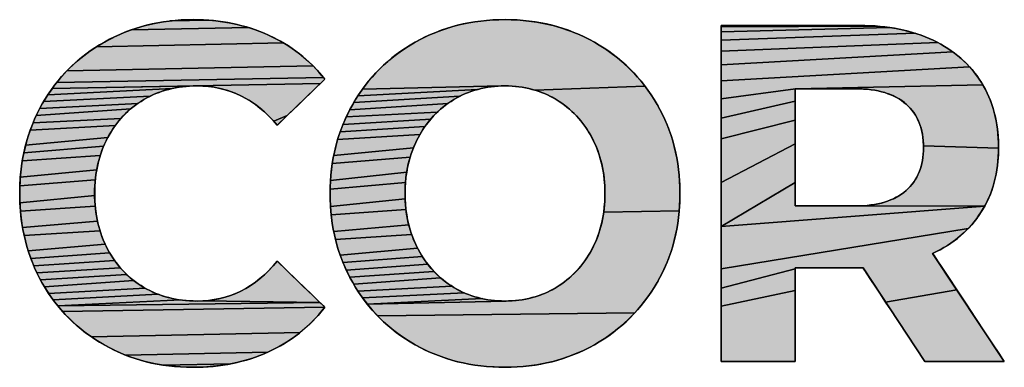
# Model space of a CAD drawing. Header units: millimetres. Extents: x 0 to 1188, y 0 to 840.
# Tile 15 of 38: x 1052.18 to 1067.31, y 150.62 to 155.96. Entities that reach past the tile are written whole.
import ezdxf

# ---------------------------------------------------------------- set-up
doc = ezdxf.new("R2010")
doc.units = ezdxf.units.MM
doc.header["$LTSCALE"] = 65.34
doc.layers.add('00_TOPRB0700WD-C-FORMAT', color=7, linetype='CONTINUOUS')

# ---------------------------------------------------------------- blocks, each defined once
blk = doc.blocks.new('MXON2_BL1', base_point=(1078.435, 160.164))
at = {"layer": '00_TOPRB0700WD-C-FORMAT', "linetype": 'Continuous'}
for points in [[(1055.198, 155.946), (1055.302, 155.933), (1055.403, 155.916), (1055.503, 155.895), (1055.602, 155.872), (1055.698, 155.844), (1053.904, 155.81), (1054.019, 155.848), (1054.136, 155.88), (1054.255, 155.907), (1054.376, 155.929), (1054.499, 155.945), (1055.093, 155.956)], [(1054.877, 155.965), (1054.986, 155.962), (1055.093, 155.956), (1054.499, 155.945), (1054.625, 155.957), (1054.753, 155.963)], [(1059.472, 155.96), (1059.607, 155.965), (1059.741, 155.963), (1059.874, 155.956), (1060.004, 155.944), (1060.131, 155.926), (1060.256, 155.903), (1060.379, 155.874), (1060.5, 155.84), (1060.618, 155.8), (1060.734, 155.755), (1060.848, 155.704), (1060.959, 155.648), (1061.068, 155.586), (1061.173, 155.521), (1061.273, 155.451), (1061.37, 155.377), (1061.462, 155.298), (1061.55, 155.216), (1061.634, 155.129), (1061.714, 155.039), (1061.79, 154.944), (1060.098, 154.881), (1060.029, 154.9), (1059.958, 154.916), (1059.885, 154.929), (1059.811, 154.938), (1059.736, 154.943), (1059.66, 154.946), (1059.583, 154.945), (1057.45, 154.895), (1057.523, 154.992), (1057.601, 155.085), (1057.682, 155.173), (1057.768, 155.258), (1057.858, 155.338), (1057.952, 155.414), (1058.051, 155.486), (1058.153, 155.554), (1058.26, 155.618), (1058.37, 155.677), (1058.483, 155.73), (1058.598, 155.778), (1058.715, 155.821), (1058.835, 155.858), (1058.958, 155.889), (1059.083, 155.915), (1059.21, 155.936), (1059.34, 155.951)], [(1055.793, 155.813), (1055.887, 155.779), (1055.978, 155.741), (1056.068, 155.699), (1056.155, 155.654), (1056.239, 155.607), (1053.364, 155.547), (1053.467, 155.609), (1053.573, 155.667), (1053.681, 155.72), (1053.792, 155.768), (1053.904, 155.81), (1055.698, 155.844)], [(1065.225, 155.873), (1065.335, 155.867), (1062.962, 155.855), (1062.962, 155.872), (1062.963, 155.876), (1062.978, 155.876), (1063.016, 155.876), (1063.073, 155.876), (1063.149, 155.876), (1063.24, 155.876), (1063.461, 155.876), (1063.718, 155.876), (1063.995, 155.876), (1064.274, 155.876), (1064.537, 155.876), (1064.767, 155.876), (1064.865, 155.876), (1064.947, 155.876), (1065.013, 155.876), (1065.059, 155.876), (1065.113, 155.876)], [(1065.442, 155.858), (1065.547, 155.845), (1062.962, 155.778), (1062.962, 155.855), (1065.335, 155.867)], [(1065.845, 155.784), (1065.939, 155.756), (1062.962, 155.651), (1062.962, 155.778), (1065.547, 155.845), (1065.649, 155.828), (1065.748, 155.808)], [(1066.206, 155.653), (1066.289, 155.612), (1062.962, 155.48), (1062.962, 155.651), (1065.939, 155.756), (1066.031, 155.726), (1066.119, 155.691)], [(1056.321, 155.556), (1056.4, 155.502), (1056.477, 155.445), (1056.55, 155.385), (1056.622, 155.322), (1056.691, 155.255), (1052.91, 155.176), (1052.993, 155.259), (1053.08, 155.337), (1053.17, 155.411), (1053.265, 155.481), (1053.364, 155.547), (1056.239, 155.607)], [(1066.446, 155.52), (1066.519, 155.47), (1062.962, 155.268), (1062.962, 155.48), (1066.289, 155.612), (1066.369, 155.567)], [(1066.718, 155.301), (1066.778, 155.239), (1062.962, 155.023), (1062.962, 155.268), (1066.519, 155.47), (1066.588, 155.417), (1066.655, 155.36)], [(1056.757, 155.186), (1056.82, 155.113), (1056.851, 155.076), (1052.755, 155), (1052.83, 155.09), (1052.91, 155.176), (1056.691, 155.255)], [(1066.936, 155.035), (1066.982, 154.961), (1064.102, 154.902), (1062.962, 154.748), (1062.962, 155.023), (1066.778, 155.239), (1066.834, 155.174), (1066.887, 155.106)], [(1056.852, 155.03), (1056.806, 154.985), (1052.684, 154.906), (1052.755, 155), (1056.851, 155.076), (1056.866, 155.057), (1056.872, 155.049)], [(1054.253, 154.817), (1054.188, 154.787), (1052.553, 154.706), (1052.617, 154.808), (1054.528, 154.906), (1054.457, 154.888), (1054.387, 154.868), (1054.319, 154.844)], [(1054.6, 154.92), (1054.528, 154.906), (1052.617, 154.808), (1052.684, 154.906), (1054.905, 154.946), (1054.826, 154.944), (1054.749, 154.939), (1054.674, 154.931)], [(1054.905, 154.946), (1052.684, 154.906), (1056.806, 154.985), (1056.739, 154.92), (1056.657, 154.841), (1056.566, 154.752), (1056.472, 154.66), (1056.379, 154.571), (1056.295, 154.489), (1056.089, 154.402), (1055.998, 154.497), (1055.904, 154.583), (1055.807, 154.659), (1055.706, 154.727), (1055.601, 154.785), (1055.493, 154.835), (1055.382, 154.875), (1055.267, 154.907), (1055.149, 154.929), (1055.027, 154.942)], [(1059.014, 154.819), (1058.949, 154.788), (1057.316, 154.689), (1057.381, 154.794), (1059.218, 154.891), (1059.148, 154.87), (1059.081, 154.846)], [(1059.288, 154.909), (1059.218, 154.891), (1057.381, 154.794), (1057.45, 154.895), (1059.583, 154.945), (1059.507, 154.941), (1059.433, 154.934), (1059.36, 154.923)], [(1060.098, 154.881), (1061.79, 154.944), (1061.861, 154.845), (1061.929, 154.742), (1061.992, 154.635), (1062.051, 154.524), (1062.103, 154.412), (1062.15, 154.297), (1062.192, 154.18), (1062.228, 154.06), (1062.258, 153.938), (1062.283, 153.814), (1062.303, 153.687), (1062.317, 153.558), (1062.325, 153.427), (1062.328, 153.293), (1062.325, 153.159), (1062.317, 153.027), (1061.157, 153.004), (1061.166, 153.084), (1061.173, 153.167), (1061.176, 153.25), (1061.176, 153.335), (1061.173, 153.419), (1061.166, 153.501), (1061.157, 153.581), (1061.144, 153.66), (1061.128, 153.737), (1061.11, 153.812), (1061.087, 153.886), (1061.062, 153.958), (1061.034, 154.029), (1061.002, 154.098), (1060.968, 154.165), (1060.931, 154.23), (1060.891, 154.293), (1060.849, 154.352), (1060.805, 154.41), (1060.758, 154.464), (1060.709, 154.516), (1060.657, 154.565), (1060.603, 154.612), (1060.547, 154.656), (1060.488, 154.697), (1060.427, 154.736), (1060.364, 154.771), (1060.299, 154.804), (1060.234, 154.833), (1060.167, 154.859)], [(1064.099, 154.788), (1064.099, 154.714), (1062.962, 154.449), (1062.962, 154.748), (1064.102, 154.902), (1064.099, 154.901), (1064.099, 154.895), (1064.099, 154.883), (1064.099, 154.845)], [(1064.102, 154.902), (1066.982, 154.961), (1067.024, 154.884), (1067.062, 154.805), (1067.096, 154.724), (1067.126, 154.64), (1067.152, 154.554), (1067.174, 154.465), (1067.192, 154.374), (1067.205, 154.281), (1067.215, 154.185), (1067.22, 154.087), (1067.222, 153.987), (1066.07, 154.024), (1066.066, 154.101), (1066.058, 154.175), (1066.045, 154.246), (1066.028, 154.313), (1066.005, 154.377), (1065.979, 154.437), (1065.947, 154.495), (1065.911, 154.549), (1065.87, 154.599), (1065.825, 154.646), (1065.775, 154.69), (1065.721, 154.73), (1065.662, 154.765), (1065.599, 154.797), (1065.532, 154.824), (1065.46, 154.847), (1065.384, 154.866), (1065.303, 154.881), (1065.219, 154.892), (1065.129, 154.899), (1065.036, 154.902), (1065.005, 154.902), (1064.981, 154.902), (1064.948, 154.902), (1064.908, 154.902), (1064.86, 154.902), (1064.749, 154.902), (1064.625, 154.902), (1064.496, 154.902), (1064.372, 154.902), (1064.261, 154.902), (1064.213, 154.902), (1064.173, 154.902), (1064.14, 154.902), (1064.116, 154.902)], [(1054.063, 154.717), (1054.003, 154.678), (1052.494, 154.6), (1052.553, 154.706), (1054.188, 154.787), (1054.125, 154.754)], [(1058.824, 154.717), (1058.764, 154.677), (1057.256, 154.58), (1057.316, 154.689), (1058.949, 154.788), (1058.886, 154.754)], [(1053.788, 154.498), (1053.741, 154.446), (1052.391, 154.381), (1052.44, 154.492), (1053.891, 154.593), (1053.838, 154.547)], [(1053.946, 154.637), (1053.891, 154.593), (1052.44, 154.492), (1052.494, 154.6), (1054.003, 154.678)], [(1058.651, 154.589), (1058.598, 154.541), (1057.201, 154.469), (1057.256, 154.58), (1058.764, 154.677), (1058.706, 154.634)], [(1064.099, 154.528), (1064.099, 154.419), (1062.962, 154.132), (1062.962, 154.449), (1064.099, 154.714), (1064.099, 154.627)], [(1053.695, 154.392), (1053.652, 154.336), (1052.347, 154.268), (1052.391, 154.381), (1053.741, 154.446)], [(1056.223, 154.42), (1056.172, 154.369), (1056.145, 154.343), (1056.133, 154.351), (1056.089, 154.402), (1056.295, 154.489)], [(1058.454, 154.381), (1058.411, 154.323), (1057.108, 154.239), (1057.152, 154.355), (1058.5, 154.437)], [(1058.548, 154.49), (1058.5, 154.437), (1057.152, 154.355), (1057.201, 154.469), (1058.598, 154.541)], [(1053.612, 154.277), (1053.574, 154.216), (1053.538, 154.152), (1052.275, 154.035), (1052.309, 154.153), (1052.347, 154.268), (1053.652, 154.336)], [(1058.37, 154.262), (1058.332, 154.198), (1057.069, 154.12), (1057.108, 154.239), (1058.411, 154.323)], [(1064.099, 154.302), (1064.099, 154.055), (1062.962, 153.463), (1062.962, 154.132), (1064.099, 154.419)], [(1053.504, 154.086), (1053.474, 154.019), (1052.247, 153.915), (1052.275, 154.035), (1053.538, 154.152)], [(1058.296, 154.132), (1058.263, 154.064), (1058.233, 153.994), (1057.009, 153.877), (1057.036, 154), (1057.069, 154.12), (1058.332, 154.198)], [(1053.447, 153.95), (1053.423, 153.879), (1052.224, 153.793), (1052.247, 153.915), (1053.474, 154.019)], [(1058.206, 153.923), (1058.182, 153.85), (1056.987, 153.751), (1057.009, 153.877), (1058.233, 153.994)], [(1064.099, 153.568), (1064.099, 153.46), (1062.962, 152.784), (1062.962, 153.463), (1064.099, 154.055), (1064.099, 153.805), (1064.099, 153.683)], [(1066.069, 153.945), (1066.07, 154.024), (1067.222, 153.987), (1067.219, 153.887), (1067.212, 153.789), (1067.201, 153.694), (1067.186, 153.602), (1067.167, 153.512), (1067.144, 153.425), (1067.117, 153.34), (1067.085, 153.257), (1067.049, 153.177), (1067.01, 153.099), (1065.089, 153.102), (1065.179, 153.107), (1065.265, 153.116), (1065.346, 153.129), (1065.424, 153.146), (1065.497, 153.168), (1065.566, 153.193), (1065.631, 153.223), (1065.692, 153.257), (1065.748, 153.295), (1065.801, 153.337), (1065.849, 153.383), (1065.892, 153.432), (1065.931, 153.484), (1065.964, 153.54), (1065.994, 153.599), (1066.018, 153.662), (1066.038, 153.727), (1066.053, 153.796), (1066.063, 153.869)], [(1053.402, 153.807), (1053.383, 153.733), (1053.368, 153.658), (1052.194, 153.541), (1052.207, 153.668), (1052.224, 153.793), (1053.423, 153.879)], [(1058.162, 153.775), (1058.145, 153.699), (1058.13, 153.621), (1056.96, 153.493), (1056.971, 153.623), (1056.987, 153.751), (1058.182, 153.85)], [(1053.356, 153.582), (1053.347, 153.503), (1052.187, 153.411), (1052.194, 153.541), (1053.368, 153.658)], [(1058.119, 153.541), (1058.111, 153.46), (1056.954, 153.36), (1056.96, 153.493), (1058.13, 153.621)], [(1053.34, 153.424), (1053.337, 153.342), (1053.337, 153.26), (1052.188, 153.148), (1052.185, 153.279), (1052.187, 153.411), (1053.347, 153.503)], [(1058.107, 153.377), (1058.105, 153.293), (1058.107, 153.208), (1056.96, 153.093), (1056.954, 153.225), (1056.954, 153.36), (1058.111, 153.46)], [(1065.022, 153.101), (1065.042, 153.101), (1065.089, 153.102), (1067.01, 153.099), (1062.962, 152.784), (1064.099, 153.46), (1064.099, 153.362), (1064.099, 153.277), (1064.099, 153.206), (1064.099, 153.151), (1064.099, 153.116), (1064.099, 153.106), (1064.099, 153.101), (1064.103, 153.101), (1064.119, 153.101), (1064.144, 153.101), (1064.178, 153.101), (1064.22, 153.101), (1064.268, 153.101), (1064.322, 153.101), (1064.442, 153.101), (1064.57, 153.101), (1064.697, 153.101), (1064.815, 153.101), (1064.867, 153.101), (1064.914, 153.101), (1064.954, 153.101), (1064.985, 153.101), (1065.008, 153.101), (1065.02, 153.101)], [(1053.339, 153.178), (1053.345, 153.098), (1052.196, 153.019), (1052.188, 153.148), (1053.337, 153.26)], [(1053.354, 153.019), (1053.365, 152.942), (1053.38, 152.866), (1052.229, 152.768), (1052.21, 152.892), (1052.196, 153.019), (1053.345, 153.098)], [(1058.111, 153.125), (1058.119, 153.044), (1056.971, 152.962), (1056.96, 153.093), (1058.107, 153.208)], [(1066.813, 152.816), (1066.755, 152.752), (1062.962, 152.136), (1062.962, 152.784), (1067.01, 153.099), (1066.966, 153.024), (1066.918, 152.952), (1066.867, 152.882)], [(1058.13, 152.964), (1058.145, 152.886), (1058.162, 152.81), (1057.009, 152.709), (1056.987, 152.834), (1056.971, 152.962), (1058.119, 153.044)], [(1061.157, 153.004), (1062.317, 153.027), (1062.303, 152.898), (1062.283, 152.771), (1062.258, 152.647), (1062.228, 152.525), (1062.192, 152.405), (1062.15, 152.288), (1062.103, 152.173), (1062.051, 152.06), (1061.992, 151.95), (1061.929, 151.843), (1061.861, 151.74), (1061.79, 151.641), (1061.714, 151.546), (1061.634, 151.456), (1057.682, 151.412), (1057.601, 151.501), (1057.523, 151.593), (1059.66, 151.639), (1059.736, 151.641), (1059.811, 151.647), (1059.885, 151.656), (1059.958, 151.669), (1060.029, 151.685), (1060.098, 151.704), (1060.167, 151.726), (1060.234, 151.752), (1060.299, 151.781), (1060.364, 151.813), (1060.427, 151.849), (1060.488, 151.888), (1060.547, 151.929), (1060.603, 151.973), (1060.657, 152.02), (1060.709, 152.069), (1060.758, 152.121), (1060.805, 152.176), (1060.849, 152.233), (1060.891, 152.292), (1060.931, 152.355), (1060.968, 152.42), (1061.002, 152.487), (1061.034, 152.556), (1061.062, 152.626), (1061.087, 152.699), (1061.11, 152.773), (1061.128, 152.848), (1061.144, 152.925)], [(1053.398, 152.793), (1053.418, 152.72), (1052.252, 152.645), (1052.229, 152.768), (1053.38, 152.866)], [(1058.182, 152.735), (1058.206, 152.662), (1057.036, 152.585), (1057.009, 152.709), (1058.162, 152.81)], [(1053.442, 152.649), (1053.469, 152.58), (1053.498, 152.512), (1052.316, 152.409), (1052.282, 152.526), (1052.252, 152.645), (1053.418, 152.72)], [(1058.233, 152.591), (1058.263, 152.521), (1058.296, 152.453), (1057.108, 152.346), (1057.069, 152.464), (1057.036, 152.585), (1058.206, 152.662)], [(1064.102, 152.148), (1064.099, 152.135), (1062.962, 151.837), (1062.962, 152.136), (1066.755, 152.752), (1066.694, 152.692), (1066.63, 152.634), (1066.562, 152.58), (1066.491, 152.528), (1066.417, 152.48), (1066.339, 152.435), (1066.258, 152.393), (1066.216, 152.373), (1066.215, 152.363), (1066.231, 152.338), (1066.258, 152.298), (1066.295, 152.242), (1066.34, 152.174), (1066.451, 152.007), (1066.582, 151.809), (1065.488, 151.623), (1065.371, 151.799), (1065.271, 151.951), (1065.194, 152.067), (1065.167, 152.107), (1065.149, 152.135), (1065.141, 152.147), (1065.14, 152.148), (1065.138, 152.148), (1065.134, 152.148), (1065.129, 152.148), (1065.123, 152.148), (1065.117, 152.148), (1065.11, 152.148), (1065.103, 152.148), (1065.097, 152.148), (1065.093, 152.148), (1065.09, 152.148), (1065.088, 152.148), (1065.067, 152.148), (1065.007, 152.148), (1064.918, 152.148), (1064.807, 152.148), (1064.682, 152.148), (1064.552, 152.148), (1064.424, 152.148), (1064.307, 152.148), (1064.209, 152.148), (1064.138, 152.148)], [(1053.531, 152.446), (1053.566, 152.382), (1052.356, 152.294), (1052.316, 152.409), (1053.498, 152.512)], [(1053.604, 152.32), (1053.644, 152.261), (1052.4, 152.181), (1052.356, 152.294), (1053.566, 152.382)], [(1058.332, 152.387), (1058.37, 152.323), (1057.152, 152.23), (1057.108, 152.346), (1058.296, 152.453)], [(1058.411, 152.262), (1058.454, 152.204), (1057.201, 152.116), (1057.152, 152.23), (1058.37, 152.323)], [(1053.686, 152.204), (1053.731, 152.149), (1052.45, 152.071), (1052.4, 152.181), (1053.644, 152.261)], [(1056.143, 152.251), (1056.164, 152.231), (1056.211, 152.185), (1056.279, 152.119), (1056.361, 152.039), (1056.453, 151.95), (1056.547, 151.858), (1056.64, 151.769), (1056.724, 151.687), (1056.794, 151.619), (1055.003, 151.641), (1055.125, 151.653), (1055.244, 151.674), (1055.359, 151.703), (1055.471, 151.743), (1055.58, 151.791), (1055.685, 151.848), (1055.787, 151.915), (1055.885, 151.991), (1055.98, 152.076), (1056.071, 152.17), (1056.116, 152.221), (1056.138, 152.247)], [(1058.5, 152.148), (1058.548, 152.095), (1057.256, 152.005), (1057.201, 152.116), (1058.454, 152.204)], [(1053.779, 152.098), (1053.828, 152.048), (1052.505, 151.963), (1052.45, 152.071), (1053.731, 152.149)], [(1053.88, 152.001), (1053.935, 151.957), (1052.566, 151.858), (1052.505, 151.963), (1053.828, 152.048)], [(1058.598, 152.044), (1058.651, 151.996), (1057.316, 151.896), (1057.256, 152.005), (1058.548, 152.095)], [(1064.099, 151.951), (1064.099, 151.799), (1062.962, 151.562), (1062.962, 151.837), (1064.099, 152.135), (1064.099, 152.067)], [(1054.05, 151.875), (1054.112, 151.838), (1052.63, 151.757), (1052.566, 151.858), (1053.935, 151.957), (1053.991, 151.915)], [(1058.764, 151.908), (1058.824, 151.868), (1057.381, 151.791), (1057.316, 151.896), (1058.651, 151.996), (1058.706, 151.951)], [(1058.949, 151.797), (1059.014, 151.766), (1057.45, 151.69), (1057.381, 151.791), (1058.824, 151.868), (1058.886, 151.831)], [(1054.24, 151.774), (1054.306, 151.746), (1052.698, 151.66), (1052.63, 151.757), (1054.112, 151.838), (1054.175, 151.805)], [(1054.585, 151.667), (1054.659, 151.656), (1052.77, 151.566), (1052.698, 151.66), (1054.306, 151.746), (1054.374, 151.722), (1054.443, 151.7), (1054.513, 151.682)], [(1059.218, 151.694), (1059.288, 151.676), (1057.523, 151.593), (1057.45, 151.69), (1059.014, 151.766), (1059.081, 151.739), (1059.148, 151.715)], [(1064.099, 151.623), (1064.099, 151.435), (1064.099, 151.247), (1064.099, 151.07), (1064.099, 150.916), (1064.099, 150.797), (1064.099, 150.725), (1064.099, 150.71), (1064.097, 150.709), (1064.059, 150.709), (1063.979, 150.709), (1063.869, 150.709), (1063.736, 150.709), (1063.59, 150.709), (1063.44, 150.709), (1063.296, 150.709), (1063.167, 150.709), (1063.062, 150.709), (1062.991, 150.709), (1062.963, 150.709), (1062.962, 150.713), (1062.962, 150.73), (1062.962, 150.807), (1062.962, 150.934), (1062.962, 151.105), (1062.962, 151.317), (1062.962, 151.562), (1064.099, 151.799)], [(1066.582, 151.809), (1066.724, 151.594), (1066.869, 151.376), (1067.007, 151.168), (1067.129, 150.983), (1067.226, 150.836), (1067.263, 150.781), (1067.29, 150.74), (1067.306, 150.716), (1067.31, 150.709), (1067.28, 150.709), (1067.204, 150.709), (1067.091, 150.709), (1066.953, 150.709), (1066.799, 150.709), (1066.638, 150.709), (1066.482, 150.709), (1066.339, 150.709), (1066.221, 150.709), (1066.136, 150.709), (1066.095, 150.709), (1066.091, 150.71), (1066.082, 150.725), (1066.062, 150.755), (1066.034, 150.797), (1065.955, 150.916), (1065.853, 151.07), (1065.736, 151.247), (1065.612, 151.435), (1065.488, 151.623)], [(1054.889, 151.639), (1055.003, 151.641), (1056.794, 151.619), (1052.77, 151.566), (1054.659, 151.656), (1054.734, 151.647), (1054.811, 151.641)], [(1056.845, 151.57), (1056.87, 151.545), (1052.845, 151.477), (1052.77, 151.566), (1056.794, 151.619)], [(1059.66, 151.639), (1057.523, 151.593), (1059.288, 151.676), (1059.36, 151.662), (1059.433, 151.651), (1059.507, 151.644), (1059.583, 151.64)], [(1056.833, 151.493), (1056.77, 151.419), (1056.704, 151.348), (1056.636, 151.28), (1056.565, 151.215), (1056.492, 151.154), (1053.282, 151.09), (1053.187, 151.16), (1053.096, 151.233), (1053.009, 151.31), (1052.925, 151.392), (1052.845, 151.477), (1056.87, 151.545), (1056.872, 151.543), (1056.863, 151.531)], [(1061.634, 151.456), (1061.55, 151.369), (1061.462, 151.287), (1061.37, 151.209), (1061.273, 151.134), (1061.173, 151.065), (1061.068, 150.999), (1060.959, 150.937), (1060.848, 150.881), (1060.734, 150.83), (1060.618, 150.785), (1060.5, 150.745), (1060.379, 150.711), (1060.256, 150.682), (1060.131, 150.659), (1060.004, 150.641), (1059.874, 150.629), (1059.741, 150.622), (1059.607, 150.62), (1059.472, 150.625), (1059.34, 150.634), (1059.21, 150.649), (1059.083, 150.67), (1058.958, 150.696), (1058.835, 150.727), (1058.715, 150.764), (1058.598, 150.807), (1058.483, 150.855), (1058.37, 150.908), (1058.26, 150.967), (1058.153, 151.031), (1058.051, 151.099), (1057.952, 151.171), (1057.858, 151.247), (1057.768, 151.327), (1057.682, 151.412)], [(1056.415, 151.095), (1056.337, 151.04), (1056.256, 150.989), (1056.172, 150.94), (1056.085, 150.895), (1055.996, 150.852), (1053.809, 150.808), (1053.698, 150.855), (1053.59, 150.907), (1053.484, 150.964), (1053.381, 151.025), (1053.282, 151.09), (1056.492, 151.154)], [(1055.905, 150.814), (1055.812, 150.778), (1055.717, 150.747), (1055.62, 150.719), (1055.522, 150.694), (1055.421, 150.673), (1054.394, 150.653), (1054.272, 150.674), (1054.153, 150.7), (1054.036, 150.731), (1053.921, 150.767), (1053.809, 150.808), (1055.996, 150.852)], [(1055.319, 150.655), (1055.215, 150.641), (1055.109, 150.631), (1055.002, 150.624), (1054.893, 150.621), (1054.771, 150.621), (1054.643, 150.626), (1054.517, 150.637), (1054.394, 150.653), (1055.421, 150.673)]]:
    blk.add_hatch(color=2, dxfattribs=at).paths.add_polyline_path(points)
at = {"layer": '00_TOPRB0700WD-C-FORMAT', "color": 2, "linetype": 'Continuous'}
for points in [[(1055.198, 155.946), (1055.302, 155.933), (1055.403, 155.916), (1055.503, 155.895), (1055.602, 155.872), (1055.698, 155.844), (1053.904, 155.81), (1054.019, 155.848), (1054.136, 155.88), (1054.255, 155.907), (1054.376, 155.929), (1054.499, 155.945), (1055.093, 155.956), (1055.198, 155.946)], [(1054.877, 155.965), (1054.986, 155.962), (1055.093, 155.956), (1054.499, 155.945), (1054.625, 155.957), (1054.753, 155.963), (1054.877, 155.965)], [(1059.472, 155.96), (1059.607, 155.965), (1059.741, 155.963), (1059.874, 155.956), (1060.004, 155.944), (1060.131, 155.926), (1060.256, 155.903), (1060.379, 155.874), (1060.5, 155.84), (1060.618, 155.8), (1060.734, 155.755), (1060.848, 155.704), (1060.959, 155.648), (1061.068, 155.586), (1061.173, 155.521), (1061.273, 155.451), (1061.37, 155.377), (1061.462, 155.298), (1061.55, 155.216), (1061.634, 155.129), (1061.714, 155.039), (1061.79, 154.944), (1060.098, 154.881), (1060.029, 154.9), (1059.958, 154.916), (1059.885, 154.929), (1059.811, 154.938), (1059.736, 154.943), (1059.66, 154.946), (1059.583, 154.945), (1057.45, 154.895), (1057.523, 154.992), (1057.601, 155.085), (1057.682, 155.173), (1057.768, 155.258), (1057.858, 155.338), (1057.952, 155.414), (1058.051, 155.486), (1058.153, 155.554), (1058.26, 155.618), (1058.37, 155.677), (1058.483, 155.73), (1058.598, 155.778), (1058.715, 155.821), (1058.835, 155.858), (1058.958, 155.889), (1059.083, 155.915), (1059.21, 155.936), (1059.34, 155.951), (1059.472, 155.96)], [(1055.793, 155.813), (1055.887, 155.779), (1055.978, 155.741), (1056.068, 155.699), (1056.155, 155.654), (1056.239, 155.607), (1053.364, 155.547), (1053.467, 155.609), (1053.573, 155.667), (1053.681, 155.72), (1053.792, 155.768), (1053.904, 155.81), (1055.698, 155.844), (1055.793, 155.813)], [(1065.225, 155.873), (1065.335, 155.867), (1062.962, 155.855), (1062.962, 155.872), (1062.963, 155.876), (1062.978, 155.876), (1063.016, 155.876), (1063.073, 155.876), (1063.149, 155.876), (1063.24, 155.876), (1063.461, 155.876), (1063.718, 155.876), (1063.995, 155.876), (1064.274, 155.876), (1064.537, 155.876), (1064.767, 155.876), (1064.865, 155.876), (1064.947, 155.876), (1065.013, 155.876), (1065.059, 155.876), (1065.113, 155.876), (1065.225, 155.873)], [(1065.442, 155.858), (1065.547, 155.845), (1062.962, 155.778), (1062.962, 155.855), (1065.335, 155.867), (1065.442, 155.858)], [(1065.845, 155.784), (1065.939, 155.756), (1062.962, 155.651), (1062.962, 155.778), (1065.547, 155.845), (1065.649, 155.828), (1065.748, 155.808), (1065.845, 155.784)], [(1066.206, 155.653), (1066.289, 155.612), (1062.962, 155.48), (1062.962, 155.651), (1065.939, 155.756), (1066.031, 155.726), (1066.119, 155.691), (1066.206, 155.653)], [(1056.321, 155.556), (1056.4, 155.502), (1056.477, 155.445), (1056.55, 155.385), (1056.622, 155.322), (1056.691, 155.255), (1052.91, 155.176), (1052.993, 155.259), (1053.08, 155.337), (1053.17, 155.411), (1053.265, 155.481), (1053.364, 155.547), (1056.239, 155.607), (1056.321, 155.556)], [(1066.446, 155.52), (1066.519, 155.47), (1062.962, 155.268), (1062.962, 155.48), (1066.289, 155.612), (1066.369, 155.567), (1066.446, 155.52)], [(1066.718, 155.301), (1066.778, 155.239), (1062.962, 155.023), (1062.962, 155.268), (1066.519, 155.47), (1066.588, 155.417), (1066.655, 155.36), (1066.718, 155.301)], [(1056.757, 155.186), (1056.82, 155.113), (1056.851, 155.076), (1052.755, 155), (1052.83, 155.09), (1052.91, 155.176), (1056.691, 155.255), (1056.757, 155.186)], [(1066.936, 155.035), (1066.982, 154.961), (1064.102, 154.902), (1062.962, 154.748), (1062.962, 155.023), (1066.778, 155.239), (1066.834, 155.174), (1066.887, 155.106), (1066.936, 155.035)], [(1056.852, 155.03), (1056.806, 154.985), (1052.684, 154.906), (1052.755, 155), (1056.851, 155.076), (1056.866, 155.057), (1056.872, 155.049), (1056.852, 155.03)], [(1054.253, 154.817), (1054.188, 154.787), (1052.553, 154.706), (1052.617, 154.808), (1054.528, 154.906), (1054.457, 154.888), (1054.387, 154.868), (1054.319, 154.844), (1054.253, 154.817)], [(1054.6, 154.92), (1054.528, 154.906), (1052.617, 154.808), (1052.684, 154.906), (1054.905, 154.946), (1054.826, 154.944), (1054.749, 154.939), (1054.674, 154.931), (1054.6, 154.92)], [(1054.905, 154.946), (1052.684, 154.906), (1056.806, 154.985), (1056.739, 154.92), (1056.657, 154.841), (1056.566, 154.752), (1056.472, 154.66), (1056.379, 154.571), (1056.295, 154.489), (1056.089, 154.402), (1055.998, 154.497), (1055.904, 154.583), (1055.807, 154.659), (1055.706, 154.727), (1055.601, 154.785), (1055.493, 154.835), (1055.382, 154.875), (1055.267, 154.907), (1055.149, 154.929), (1055.027, 154.942), (1054.905, 154.946)], [(1059.014, 154.819), (1058.949, 154.788), (1057.316, 154.689), (1057.381, 154.794), (1059.218, 154.891), (1059.148, 154.87), (1059.081, 154.846), (1059.014, 154.819)], [(1059.288, 154.909), (1059.218, 154.891), (1057.381, 154.794), (1057.45, 154.895), (1059.583, 154.945), (1059.507, 154.941), (1059.433, 154.934), (1059.36, 154.923), (1059.288, 154.909)], [(1060.098, 154.881), (1061.79, 154.944), (1061.861, 154.845), (1061.929, 154.742), (1061.992, 154.635), (1062.051, 154.524), (1062.103, 154.412), (1062.15, 154.297), (1062.192, 154.18), (1062.228, 154.06), (1062.258, 153.938), (1062.283, 153.814), (1062.303, 153.687), (1062.317, 153.558), (1062.325, 153.427), (1062.328, 153.293), (1062.325, 153.159), (1062.317, 153.027), (1061.157, 153.004), (1061.166, 153.084), (1061.173, 153.167), (1061.176, 153.25), (1061.176, 153.335), (1061.173, 153.419), (1061.166, 153.501), (1061.157, 153.581), (1061.144, 153.66), (1061.128, 153.737), (1061.11, 153.812), (1061.087, 153.886), (1061.062, 153.958), (1061.034, 154.029), (1061.002, 154.098), (1060.968, 154.165), (1060.931, 154.23), (1060.891, 154.293), (1060.849, 154.352), (1060.805, 154.41), (1060.758, 154.464), (1060.709, 154.516), (1060.657, 154.565), (1060.603, 154.612), (1060.547, 154.656), (1060.488, 154.697), (1060.427, 154.736), (1060.364, 154.771), (1060.299, 154.804), (1060.234, 154.833), (1060.167, 154.859), (1060.098, 154.881)], [(1064.099, 154.788), (1064.099, 154.714), (1062.962, 154.449), (1062.962, 154.748), (1064.102, 154.902), (1064.099, 154.901), (1064.099, 154.895), (1064.099, 154.883), (1064.099, 154.845), (1064.099, 154.788)], [(1064.102, 154.902), (1066.982, 154.961), (1067.024, 154.884), (1067.062, 154.805), (1067.096, 154.724), (1067.126, 154.64), (1067.152, 154.554), (1067.174, 154.465), (1067.192, 154.374), (1067.205, 154.281), (1067.215, 154.185), (1067.22, 154.087), (1067.222, 153.987), (1066.07, 154.024), (1066.066, 154.101), (1066.058, 154.175), (1066.045, 154.246), (1066.028, 154.313), (1066.005, 154.377), (1065.979, 154.437), (1065.947, 154.495), (1065.911, 154.549), (1065.87, 154.599), (1065.825, 154.646), (1065.775, 154.69), (1065.721, 154.73), (1065.662, 154.765), (1065.599, 154.797), (1065.532, 154.824), (1065.46, 154.847), (1065.384, 154.866), (1065.303, 154.881), (1065.219, 154.892), (1065.129, 154.899), (1065.036, 154.902), (1065.005, 154.902), (1064.981, 154.902), (1064.948, 154.902), (1064.908, 154.902), (1064.86, 154.902), (1064.749, 154.902), (1064.625, 154.902), (1064.496, 154.902), (1064.372, 154.902), (1064.261, 154.902), (1064.213, 154.902), (1064.173, 154.902), (1064.14, 154.902), (1064.116, 154.902), (1064.102, 154.902)], [(1054.063, 154.717), (1054.003, 154.678), (1052.494, 154.6), (1052.553, 154.706), (1054.188, 154.787), (1054.125, 154.754), (1054.063, 154.717)], [(1058.824, 154.717), (1058.764, 154.677), (1057.256, 154.58), (1057.316, 154.689), (1058.949, 154.788), (1058.886, 154.754), (1058.824, 154.717)], [(1053.788, 154.498), (1053.741, 154.446), (1052.391, 154.381), (1052.44, 154.492), (1053.891, 154.593), (1053.838, 154.547), (1053.788, 154.498)], [(1053.946, 154.637), (1053.891, 154.593), (1052.44, 154.492), (1052.494, 154.6), (1054.003, 154.678), (1053.946, 154.637)], [(1058.651, 154.589), (1058.598, 154.541), (1057.201, 154.469), (1057.256, 154.58), (1058.764, 154.677), (1058.706, 154.634), (1058.651, 154.589)], [(1064.099, 154.528), (1064.099, 154.419), (1062.962, 154.132), (1062.962, 154.449), (1064.099, 154.714), (1064.099, 154.627), (1064.099, 154.528)], [(1053.695, 154.392), (1053.652, 154.336), (1052.347, 154.268), (1052.391, 154.381), (1053.741, 154.446), (1053.695, 154.392)], [(1056.223, 154.42), (1056.172, 154.369), (1056.145, 154.343), (1056.133, 154.351), (1056.089, 154.402), (1056.295, 154.489), (1056.223, 154.42)], [(1058.454, 154.381), (1058.411, 154.323), (1057.108, 154.239), (1057.152, 154.355), (1058.5, 154.437), (1058.454, 154.381)], [(1058.548, 154.49), (1058.5, 154.437), (1057.152, 154.355), (1057.201, 154.469), (1058.598, 154.541), (1058.548, 154.49)], [(1053.612, 154.277), (1053.574, 154.216), (1053.538, 154.152), (1052.275, 154.035), (1052.309, 154.153), (1052.347, 154.268), (1053.652, 154.336), (1053.612, 154.277)], [(1058.37, 154.262), (1058.332, 154.198), (1057.069, 154.12), (1057.108, 154.239), (1058.411, 154.323), (1058.37, 154.262)], [(1064.099, 154.302), (1064.099, 154.055), (1062.962, 153.463), (1062.962, 154.132), (1064.099, 154.419), (1064.099, 154.302)], [(1053.504, 154.086), (1053.474, 154.019), (1052.247, 153.915), (1052.275, 154.035), (1053.538, 154.152), (1053.504, 154.086)], [(1058.296, 154.132), (1058.263, 154.064), (1058.233, 153.994), (1057.009, 153.877), (1057.036, 154), (1057.069, 154.12), (1058.332, 154.198), (1058.296, 154.132)], [(1053.447, 153.95), (1053.423, 153.879), (1052.224, 153.793), (1052.247, 153.915), (1053.474, 154.019), (1053.447, 153.95)], [(1058.206, 153.923), (1058.182, 153.85), (1056.987, 153.751), (1057.009, 153.877), (1058.233, 153.994), (1058.206, 153.923)], [(1064.099, 153.568), (1064.099, 153.46), (1062.962, 152.784), (1062.962, 153.463), (1064.099, 154.055), (1064.099, 153.805), (1064.099, 153.683), (1064.099, 153.568)], [(1066.069, 153.945), (1066.07, 154.024), (1067.222, 153.987), (1067.219, 153.887), (1067.212, 153.789), (1067.201, 153.694), (1067.186, 153.602), (1067.167, 153.512), (1067.144, 153.425), (1067.117, 153.34), (1067.085, 153.257), (1067.049, 153.177), (1067.01, 153.099), (1065.089, 153.102), (1065.179, 153.107), (1065.265, 153.116), (1065.346, 153.129), (1065.424, 153.146), (1065.497, 153.168), (1065.566, 153.193), (1065.631, 153.223), (1065.692, 153.257), (1065.748, 153.295), (1065.801, 153.337), (1065.849, 153.383), (1065.892, 153.432), (1065.931, 153.484), (1065.964, 153.54), (1065.994, 153.599), (1066.018, 153.662), (1066.038, 153.727), (1066.053, 153.796), (1066.063, 153.869), (1066.069, 153.945)], [(1053.402, 153.807), (1053.383, 153.733), (1053.368, 153.658), (1052.194, 153.541), (1052.207, 153.668), (1052.224, 153.793), (1053.423, 153.879), (1053.402, 153.807)], [(1058.162, 153.775), (1058.145, 153.699), (1058.13, 153.621), (1056.96, 153.493), (1056.971, 153.623), (1056.987, 153.751), (1058.182, 153.85), (1058.162, 153.775)], [(1053.356, 153.582), (1053.347, 153.503), (1052.187, 153.411), (1052.194, 153.541), (1053.368, 153.658), (1053.356, 153.582)], [(1058.119, 153.541), (1058.111, 153.46), (1056.954, 153.36), (1056.96, 153.493), (1058.13, 153.621), (1058.119, 153.541)], [(1053.34, 153.424), (1053.337, 153.342), (1053.337, 153.26), (1052.188, 153.148), (1052.185, 153.279), (1052.187, 153.411), (1053.347, 153.503), (1053.34, 153.424)], [(1058.107, 153.377), (1058.105, 153.293), (1058.107, 153.208), (1056.96, 153.093), (1056.954, 153.225), (1056.954, 153.36), (1058.111, 153.46), (1058.107, 153.377)], [(1065.022, 153.101), (1065.042, 153.101), (1065.089, 153.102), (1067.01, 153.099), (1062.962, 152.784), (1064.099, 153.46), (1064.099, 153.362), (1064.099, 153.277), (1064.099, 153.206), (1064.099, 153.151), (1064.099, 153.116), (1064.099, 153.106), (1064.099, 153.101), (1064.103, 153.101), (1064.119, 153.101), (1064.144, 153.101), (1064.178, 153.101), (1064.22, 153.101), (1064.268, 153.101), (1064.322, 153.101), (1064.442, 153.101), (1064.57, 153.101), (1064.697, 153.101), (1064.815, 153.101), (1064.867, 153.101), (1064.914, 153.101), (1064.954, 153.101), (1064.985, 153.101), (1065.008, 153.101), (1065.02, 153.101), (1065.022, 153.101)], [(1053.339, 153.178), (1053.345, 153.098), (1052.196, 153.019), (1052.188, 153.148), (1053.337, 153.26), (1053.339, 153.178)], [(1053.354, 153.019), (1053.365, 152.942), (1053.38, 152.866), (1052.229, 152.768), (1052.21, 152.892), (1052.196, 153.019), (1053.345, 153.098), (1053.354, 153.019)], [(1058.111, 153.125), (1058.119, 153.044), (1056.971, 152.962), (1056.96, 153.093), (1058.107, 153.208), (1058.111, 153.125)], [(1066.813, 152.816), (1066.755, 152.752), (1062.962, 152.136), (1062.962, 152.784), (1067.01, 153.099), (1066.966, 153.024), (1066.918, 152.952), (1066.867, 152.882), (1066.813, 152.816)], [(1058.13, 152.964), (1058.145, 152.886), (1058.162, 152.81), (1057.009, 152.709), (1056.987, 152.834), (1056.971, 152.962), (1058.119, 153.044), (1058.13, 152.964)], [(1061.157, 153.004), (1062.317, 153.027), (1062.303, 152.898), (1062.283, 152.771), (1062.258, 152.647), (1062.228, 152.525), (1062.192, 152.405), (1062.15, 152.288), (1062.103, 152.173), (1062.051, 152.06), (1061.992, 151.95), (1061.929, 151.843), (1061.861, 151.74), (1061.79, 151.641), (1061.714, 151.546), (1061.634, 151.456), (1057.682, 151.412), (1057.601, 151.501), (1057.523, 151.593), (1059.66, 151.639), (1059.736, 151.641), (1059.811, 151.647), (1059.885, 151.656), (1059.958, 151.669), (1060.029, 151.685), (1060.098, 151.704), (1060.167, 151.726), (1060.234, 151.752), (1060.299, 151.781), (1060.364, 151.813), (1060.427, 151.849), (1060.488, 151.888), (1060.547, 151.929), (1060.603, 151.973), (1060.657, 152.02), (1060.709, 152.069), (1060.758, 152.121), (1060.805, 152.176), (1060.849, 152.233), (1060.891, 152.292), (1060.931, 152.355), (1060.968, 152.42), (1061.002, 152.487), (1061.034, 152.556), (1061.062, 152.626), (1061.087, 152.699), (1061.11, 152.773), (1061.128, 152.848), (1061.144, 152.925), (1061.157, 153.004)], [(1053.398, 152.793), (1053.418, 152.72), (1052.252, 152.645), (1052.229, 152.768), (1053.38, 152.866), (1053.398, 152.793)], [(1058.182, 152.735), (1058.206, 152.662), (1057.036, 152.585), (1057.009, 152.709), (1058.162, 152.81), (1058.182, 152.735)], [(1053.442, 152.649), (1053.469, 152.58), (1053.498, 152.512), (1052.316, 152.409), (1052.282, 152.526), (1052.252, 152.645), (1053.418, 152.72), (1053.442, 152.649)], [(1058.233, 152.591), (1058.263, 152.521), (1058.296, 152.453), (1057.108, 152.346), (1057.069, 152.464), (1057.036, 152.585), (1058.206, 152.662), (1058.233, 152.591)], [(1064.102, 152.148), (1064.099, 152.135), (1062.962, 151.837), (1062.962, 152.136), (1066.755, 152.752), (1066.694, 152.692), (1066.63, 152.634), (1066.562, 152.58), (1066.491, 152.528), (1066.417, 152.48), (1066.339, 152.435), (1066.258, 152.393), (1066.216, 152.373), (1066.215, 152.363), (1066.231, 152.338), (1066.258, 152.298), (1066.295, 152.242), (1066.34, 152.174), (1066.451, 152.007), (1066.582, 151.809), (1065.488, 151.623), (1065.371, 151.799), (1065.271, 151.951), (1065.194, 152.067), (1065.167, 152.107), (1065.149, 152.135), (1065.141, 152.147), (1065.14, 152.148), (1065.138, 152.148), (1065.134, 152.148), (1065.129, 152.148), (1065.123, 152.148), (1065.117, 152.148), (1065.11, 152.148), (1065.103, 152.148), (1065.097, 152.148), (1065.093, 152.148), (1065.09, 152.148), (1065.088, 152.148), (1065.067, 152.148), (1065.007, 152.148), (1064.918, 152.148), (1064.807, 152.148), (1064.682, 152.148), (1064.552, 152.148), (1064.424, 152.148), (1064.307, 152.148), (1064.209, 152.148), (1064.138, 152.148), (1064.102, 152.148)], [(1053.531, 152.446), (1053.566, 152.382), (1052.356, 152.294), (1052.316, 152.409), (1053.498, 152.512), (1053.531, 152.446)], [(1053.604, 152.32), (1053.644, 152.261), (1052.4, 152.181), (1052.356, 152.294), (1053.566, 152.382), (1053.604, 152.32)], [(1058.332, 152.387), (1058.37, 152.323), (1057.152, 152.23), (1057.108, 152.346), (1058.296, 152.453), (1058.332, 152.387)], [(1058.411, 152.262), (1058.454, 152.204), (1057.201, 152.116), (1057.152, 152.23), (1058.37, 152.323), (1058.411, 152.262)], [(1053.686, 152.204), (1053.731, 152.149), (1052.45, 152.071), (1052.4, 152.181), (1053.644, 152.261), (1053.686, 152.204)], [(1056.143, 152.251), (1056.164, 152.231), (1056.211, 152.185), (1056.279, 152.119), (1056.361, 152.039), (1056.453, 151.95), (1056.547, 151.858), (1056.64, 151.769), (1056.724, 151.687), (1056.794, 151.619), (1055.003, 151.641), (1055.125, 151.653), (1055.244, 151.674), (1055.359, 151.703), (1055.471, 151.743), (1055.58, 151.791), (1055.685, 151.848), (1055.787, 151.915), (1055.885, 151.991), (1055.98, 152.076), (1056.071, 152.17), (1056.116, 152.221), (1056.138, 152.247), (1056.143, 152.251)], [(1058.5, 152.148), (1058.548, 152.095), (1057.256, 152.005), (1057.201, 152.116), (1058.454, 152.204), (1058.5, 152.148)], [(1053.779, 152.098), (1053.828, 152.048), (1052.505, 151.963), (1052.45, 152.071), (1053.731, 152.149), (1053.779, 152.098)], [(1053.88, 152.001), (1053.935, 151.957), (1052.566, 151.858), (1052.505, 151.963), (1053.828, 152.048), (1053.88, 152.001)], [(1058.598, 152.044), (1058.651, 151.996), (1057.316, 151.896), (1057.256, 152.005), (1058.548, 152.095), (1058.598, 152.044)], [(1064.099, 151.951), (1064.099, 151.799), (1062.962, 151.562), (1062.962, 151.837), (1064.099, 152.135), (1064.099, 152.067), (1064.099, 151.951)], [(1054.05, 151.875), (1054.112, 151.838), (1052.63, 151.757), (1052.566, 151.858), (1053.935, 151.957), (1053.991, 151.915), (1054.05, 151.875)], [(1058.764, 151.908), (1058.824, 151.868), (1057.381, 151.791), (1057.316, 151.896), (1058.651, 151.996), (1058.706, 151.951), (1058.764, 151.908)], [(1058.949, 151.797), (1059.014, 151.766), (1057.45, 151.69), (1057.381, 151.791), (1058.824, 151.868), (1058.886, 151.831), (1058.949, 151.797)], [(1054.24, 151.774), (1054.306, 151.746), (1052.698, 151.66), (1052.63, 151.757), (1054.112, 151.838), (1054.175, 151.805), (1054.24, 151.774)], [(1054.585, 151.667), (1054.659, 151.656), (1052.77, 151.566), (1052.698, 151.66), (1054.306, 151.746), (1054.374, 151.722), (1054.443, 151.7), (1054.513, 151.682), (1054.585, 151.667)], [(1059.218, 151.694), (1059.288, 151.676), (1057.523, 151.593), (1057.45, 151.69), (1059.014, 151.766), (1059.081, 151.739), (1059.148, 151.715), (1059.218, 151.694)], [(1064.099, 151.623), (1064.099, 151.435), (1064.099, 151.247), (1064.099, 151.07), (1064.099, 150.916), (1064.099, 150.797), (1064.099, 150.725), (1064.099, 150.71), (1064.097, 150.709), (1064.059, 150.709), (1063.979, 150.709), (1063.869, 150.709), (1063.736, 150.709), (1063.59, 150.709), (1063.44, 150.709), (1063.296, 150.709), (1063.167, 150.709), (1063.062, 150.709), (1062.991, 150.709), (1062.963, 150.709), (1062.962, 150.713), (1062.962, 150.73), (1062.962, 150.807), (1062.962, 150.934), (1062.962, 151.105), (1062.962, 151.317), (1062.962, 151.562), (1064.099, 151.799), (1064.099, 151.623)], [(1066.582, 151.809), (1066.724, 151.594), (1066.869, 151.376), (1067.007, 151.168), (1067.129, 150.983), (1067.226, 150.836), (1067.263, 150.781), (1067.29, 150.74), (1067.306, 150.716), (1067.31, 150.709), (1067.28, 150.709), (1067.204, 150.709), (1067.091, 150.709), (1066.953, 150.709), (1066.799, 150.709), (1066.638, 150.709), (1066.482, 150.709), (1066.339, 150.709), (1066.221, 150.709), (1066.136, 150.709), (1066.095, 150.709), (1066.091, 150.71), (1066.082, 150.725), (1066.062, 150.755), (1066.034, 150.797), (1065.955, 150.916), (1065.853, 151.07), (1065.736, 151.247), (1065.612, 151.435), (1065.488, 151.623), (1066.582, 151.809)], [(1054.889, 151.639), (1055.003, 151.641), (1056.794, 151.619), (1052.77, 151.566), (1054.659, 151.656), (1054.734, 151.647), (1054.811, 151.641), (1054.889, 151.639)], [(1056.845, 151.57), (1056.87, 151.545), (1052.845, 151.477), (1052.77, 151.566), (1056.794, 151.619), (1056.845, 151.57)], [(1059.66, 151.639), (1057.523, 151.593), (1059.288, 151.676), (1059.36, 151.662), (1059.433, 151.651), (1059.507, 151.644), (1059.583, 151.64), (1059.66, 151.639)], [(1056.833, 151.493), (1056.77, 151.419), (1056.704, 151.348), (1056.636, 151.28), (1056.565, 151.215), (1056.492, 151.154), (1053.282, 151.09), (1053.187, 151.16), (1053.096, 151.233), (1053.009, 151.31), (1052.925, 151.392), (1052.845, 151.477), (1056.87, 151.545), (1056.872, 151.543), (1056.863, 151.531), (1056.833, 151.493)], [(1061.634, 151.456), (1061.55, 151.369), (1061.462, 151.287), (1061.37, 151.209), (1061.273, 151.134), (1061.173, 151.065), (1061.068, 150.999), (1060.959, 150.937), (1060.848, 150.881), (1060.734, 150.83), (1060.618, 150.785), (1060.5, 150.745), (1060.379, 150.711), (1060.256, 150.682), (1060.131, 150.659), (1060.004, 150.641), (1059.874, 150.629), (1059.741, 150.622), (1059.607, 150.62), (1059.472, 150.625), (1059.34, 150.634), (1059.21, 150.649), (1059.083, 150.67), (1058.958, 150.696), (1058.835, 150.727), (1058.715, 150.764), (1058.598, 150.807), (1058.483, 150.855), (1058.37, 150.908), (1058.26, 150.967), (1058.153, 151.031), (1058.051, 151.099), (1057.952, 151.171), (1057.858, 151.247), (1057.768, 151.327), (1057.682, 151.412), (1061.634, 151.456)], [(1056.415, 151.095), (1056.337, 151.04), (1056.256, 150.989), (1056.172, 150.94), (1056.085, 150.895), (1055.996, 150.852), (1053.809, 150.808), (1053.698, 150.855), (1053.59, 150.907), (1053.484, 150.964), (1053.381, 151.025), (1053.282, 151.09), (1056.492, 151.154), (1056.415, 151.095)], [(1055.905, 150.814), (1055.812, 150.778), (1055.717, 150.747), (1055.62, 150.719), (1055.522, 150.694), (1055.421, 150.673), (1054.394, 150.653), (1054.272, 150.674), (1054.153, 150.7), (1054.036, 150.731), (1053.921, 150.767), (1053.809, 150.808), (1055.996, 150.852), (1055.905, 150.814)], [(1055.319, 150.655), (1055.215, 150.641), (1055.109, 150.631), (1055.002, 150.624), (1054.893, 150.621), (1054.771, 150.621), (1054.643, 150.626), (1054.517, 150.637), (1054.394, 150.653), (1055.421, 150.673), (1055.319, 150.655)]]:
    blk.add_lwpolyline(points, dxfattribs=at)
at = {"layer": '00_TOPRB0700WD-C-FORMAT', "color": 7, "linetype": 'Continuous'}
for points, knots in [([(1053.484, 150.964), (1053.081, 151.192), (1052.763, 151.51), (1052.532, 151.916), (1052.301, 152.322), (1052.185, 152.781), (1052.185, 153.293), (1052.185, 153.804), (1052.301, 154.263), (1052.532, 154.669), (1052.763, 155.075), (1053.082, 155.393), (1053.488, 155.621), (1053.894, 155.851), (1054.348, 155.965), (1054.85, 155.965), (1055.273, 155.965), (1055.658, 155.886), (1056.005, 155.728), (1056.352, 155.571), (1056.641, 155.345), (1056.872, 155.049), (1056.872, 155.049), (1056.142, 154.341), (1056.142, 154.341), (1055.807, 154.744), (1055.396, 154.946), (1054.909, 154.946), (1054.604, 154.946), (1054.332, 154.876), (1054.093, 154.736), (1053.854, 154.595), (1053.669, 154.4), (1053.536, 154.149), (1053.403, 153.898), (1053.336, 153.612), (1053.336, 153.293), (1053.336, 152.973), (1053.403, 152.687), (1053.536, 152.436), (1053.669, 152.185), (1053.854, 151.99), (1054.093, 151.849), (1054.332, 151.709), (1054.604, 151.639), (1054.909, 151.639), (1055.396, 151.639), (1055.807, 151.843), (1056.142, 152.252), (1056.142, 152.252), (1056.872, 151.543), (1056.872, 151.543), (1056.641, 151.243), (1056.352, 151.014), (1056.005, 150.856), (1055.658, 150.699), (1055.27, 150.62), (1054.843, 150.62), (1054.34, 150.62), (1053.888, 150.735), (1053.484, 150.964)], [0, 0, 0, 0, 1, 1, 1, 2, 2, 2, 3, 3, 3, 4, 4, 4, 5, 5, 5, 6, 6, 6, 7, 7, 7, 8, 8, 8, 9, 9, 9, 10, 10, 10, 11, 11, 11, 12, 12, 12, 13, 13, 13, 14, 14, 14, 15, 15, 15, 16, 16, 16, 17, 17, 17, 18, 18, 18, 19, 19, 19, 20, 20, 20, 20]), ([(1053.484, 150.964), (1053.888, 150.735), (1054.34, 150.62), (1054.843, 150.62), (1055.27, 150.62), (1055.658, 150.699), (1056.005, 150.856), (1056.352, 151.014), (1056.641, 151.243), (1056.872, 151.543), (1056.872, 151.543), (1056.142, 152.252), (1056.142, 152.252), (1055.807, 151.843), (1055.396, 151.639), (1054.909, 151.639), (1054.604, 151.639), (1054.332, 151.709), (1054.093, 151.849), (1053.854, 151.99), (1053.669, 152.185), (1053.536, 152.436), (1053.403, 152.687), (1053.336, 152.973), (1053.336, 153.293), (1053.336, 153.612), (1053.403, 153.898), (1053.536, 154.149), (1053.669, 154.4), (1053.854, 154.595), (1054.093, 154.736), (1054.332, 154.876), (1054.604, 154.946), (1054.909, 154.946), (1055.396, 154.946), (1055.807, 154.744), (1056.142, 154.341), (1056.142, 154.341), (1056.872, 155.049), (1056.872, 155.049), (1056.641, 155.345), (1056.352, 155.571), (1056.005, 155.728), (1055.658, 155.886), (1055.273, 155.965), (1054.85, 155.965), (1054.348, 155.965), (1053.894, 155.851), (1053.488, 155.621), (1053.082, 155.393), (1052.763, 155.075), (1052.532, 154.669), (1052.301, 154.263), (1052.185, 153.804), (1052.185, 153.293), (1052.185, 152.781), (1052.301, 152.322), (1052.532, 151.916), (1052.763, 151.51), (1053.081, 151.192), (1053.484, 150.964)], [0, 0, 0, 0, 1, 1, 1, 2, 2, 2, 3, 3, 3, 4, 4, 4, 5, 5, 5, 6, 6, 6, 7, 7, 7, 8, 8, 8, 9, 9, 9, 10, 10, 10, 11, 11, 11, 12, 12, 12, 13, 13, 13, 14, 14, 14, 15, 15, 15, 16, 16, 16, 17, 17, 17, 18, 18, 18, 19, 19, 19, 20, 20, 20, 20]), ([(1058.26, 150.967), (1057.852, 151.199), (1057.532, 151.517), (1057.301, 151.923), (1057.069, 152.329), (1056.953, 152.786), (1056.953, 153.293), (1056.953, 153.799), (1057.069, 154.256), (1057.301, 154.662), (1057.532, 155.068), (1057.852, 155.387), (1058.26, 155.618), (1058.668, 155.849), (1059.129, 155.965), (1059.641, 155.965), (1060.148, 155.965), (1060.605, 155.849), (1061.014, 155.618), (1061.422, 155.387), (1061.743, 155.068), (1061.977, 154.662), (1062.211, 154.256), (1062.328, 153.799), (1062.328, 153.293), (1062.328, 152.786), (1062.211, 152.329), (1061.977, 151.923), (1061.743, 151.517), (1061.422, 151.199), (1061.014, 150.967), (1060.605, 150.736), (1060.148, 150.62), (1059.641, 150.62), (1059.129, 150.62), (1058.668, 150.736), (1058.26, 150.967)], [0, 0, 0, 0, 1, 1, 1, 2, 2, 2, 3, 3, 3, 4, 4, 4, 5, 5, 5, 6, 6, 6, 7, 7, 7, 8, 8, 8, 9, 9, 9, 10, 10, 10, 11, 11, 11, 12, 12, 12, 12]), ([(1058.26, 150.967), (1058.668, 150.736), (1059.129, 150.62), (1059.641, 150.62), (1060.148, 150.62), (1060.605, 150.736), (1061.014, 150.967), (1061.422, 151.199), (1061.743, 151.517), (1061.977, 151.923), (1062.211, 152.329), (1062.328, 152.786), (1062.328, 153.293), (1062.328, 153.799), (1062.211, 154.256), (1061.977, 154.662), (1061.743, 155.068), (1061.422, 155.387), (1061.014, 155.618), (1060.605, 155.849), (1060.148, 155.965), (1059.641, 155.965), (1059.129, 155.965), (1058.668, 155.849), (1058.26, 155.618), (1057.852, 155.387), (1057.532, 155.068), (1057.301, 154.662), (1057.069, 154.256), (1056.953, 153.799), (1056.953, 153.293), (1056.953, 152.786), (1057.069, 152.329), (1057.301, 151.923), (1057.532, 151.517), (1057.852, 151.199), (1058.26, 150.967)], [0, 0, 0, 0, 1, 1, 1, 2, 2, 2, 3, 3, 3, 4, 4, 4, 5, 5, 5, 6, 6, 6, 7, 7, 7, 8, 8, 8, 9, 9, 9, 10, 10, 10, 11, 11, 11, 12, 12, 12, 12]), ([(1065.088, 152.148), (1065.088, 152.148), (1064.099, 152.148), (1064.099, 152.148), (1064.099, 152.148), (1064.099, 150.709), (1064.099, 150.709), (1064.099, 150.709), (1062.962, 150.709), (1062.962, 150.709), (1062.962, 150.709), (1062.962, 155.876), (1062.962, 155.876), (1062.962, 155.876), (1065.088, 155.876), (1065.088, 155.876), (1065.521, 155.876), (1065.898, 155.8), (1066.218, 155.647), (1066.538, 155.495), (1066.785, 155.278), (1066.96, 154.998), (1067.134, 154.717), (1067.222, 154.385), (1067.222, 154.001), (1067.222, 153.617), (1067.133, 153.286), (1066.956, 153.008), (1066.779, 152.73), (1066.53, 152.517), (1066.21, 152.37), (1066.21, 152.37), (1067.311, 150.709), (1067.311, 150.709), (1067.311, 150.709), (1066.092, 150.709), (1066.092, 150.709), (1066.092, 150.709), (1065.14, 152.148), (1065.14, 152.148), (1065.14, 152.148), (1065.088, 152.148), (1065.088, 152.148)], [0, 0, 0, 0, 1, 1, 1, 2, 2, 2, 3, 3, 3, 4, 4, 4, 5, 5, 5, 6, 6, 6, 7, 7, 7, 8, 8, 8, 9, 9, 9, 10, 10, 10, 11, 11, 11, 12, 12, 12, 13, 13, 13, 14, 14, 14, 14]), ([(1065.088, 152.148), (1065.088, 152.148), (1065.14, 152.148), (1065.14, 152.148), (1065.14, 152.148), (1066.092, 150.709), (1066.092, 150.709), (1066.092, 150.709), (1067.311, 150.709), (1067.311, 150.709), (1067.311, 150.709), (1066.21, 152.37), (1066.21, 152.37), (1066.53, 152.517), (1066.779, 152.73), (1066.956, 153.008), (1067.133, 153.286), (1067.222, 153.617), (1067.222, 154.001), (1067.222, 154.385), (1067.134, 154.717), (1066.96, 154.998), (1066.785, 155.278), (1066.538, 155.495), (1066.218, 155.647), (1065.898, 155.8), (1065.521, 155.876), (1065.088, 155.876), (1065.088, 155.876), (1062.962, 155.876), (1062.962, 155.876), (1062.962, 155.876), (1062.962, 150.709), (1062.962, 150.709), (1062.962, 150.709), (1064.099, 150.709), (1064.099, 150.709), (1064.099, 150.709), (1064.099, 152.148), (1064.099, 152.148), (1064.099, 152.148), (1065.088, 152.148), (1065.088, 152.148)], [0, 0, 0, 0, 1, 1, 1, 2, 2, 2, 3, 3, 3, 4, 4, 4, 5, 5, 5, 6, 6, 6, 7, 7, 7, 8, 8, 8, 9, 9, 9, 10, 10, 10, 11, 11, 11, 12, 12, 12, 13, 13, 13, 14, 14, 14, 14]), ([(1060.427, 151.849), (1060.66, 151.99), (1060.844, 152.185), (1060.977, 152.436), (1061.11, 152.687), (1061.176, 152.973), (1061.176, 153.293), (1061.176, 153.612), (1061.11, 153.898), (1060.977, 154.149), (1060.844, 154.4), (1060.66, 154.595), (1060.427, 154.736), (1060.193, 154.876), (1059.931, 154.946), (1059.641, 154.946), (1059.35, 154.946), (1059.088, 154.876), (1058.854, 154.736), (1058.621, 154.595), (1058.438, 154.4), (1058.305, 154.149), (1058.172, 153.898), (1058.105, 153.612), (1058.105, 153.293), (1058.105, 152.973), (1058.172, 152.687), (1058.305, 152.436), (1058.438, 152.185), (1058.621, 151.99), (1058.854, 151.849), (1059.088, 151.709), (1059.35, 151.639), (1059.641, 151.639), (1059.931, 151.639), (1060.193, 151.709), (1060.427, 151.849)], [0, 0, 0, 0, 1, 1, 1, 2, 2, 2, 3, 3, 3, 4, 4, 4, 5, 5, 5, 6, 6, 6, 7, 7, 7, 8, 8, 8, 9, 9, 9, 10, 10, 10, 11, 11, 11, 12, 12, 12, 12]), ([(1060.427, 151.849), (1060.193, 151.709), (1059.931, 151.639), (1059.641, 151.639), (1059.35, 151.639), (1059.088, 151.709), (1058.854, 151.849), (1058.621, 151.99), (1058.438, 152.185), (1058.305, 152.436), (1058.172, 152.687), (1058.105, 152.973), (1058.105, 153.293), (1058.105, 153.612), (1058.172, 153.898), (1058.305, 154.149), (1058.438, 154.4), (1058.621, 154.595), (1058.854, 154.736), (1059.088, 154.876), (1059.35, 154.946), (1059.641, 154.946), (1059.931, 154.946), (1060.193, 154.876), (1060.427, 154.736), (1060.66, 154.595), (1060.844, 154.4), (1060.977, 154.149), (1061.11, 153.898), (1061.176, 153.612), (1061.176, 153.293), (1061.176, 152.973), (1061.11, 152.687), (1060.977, 152.436), (1060.844, 152.185), (1060.66, 151.99), (1060.427, 151.849)], [0, 0, 0, 0, 1, 1, 1, 2, 2, 2, 3, 3, 3, 4, 4, 4, 5, 5, 5, 6, 6, 6, 7, 7, 7, 8, 8, 8, 9, 9, 9, 10, 10, 10, 11, 11, 11, 12, 12, 12, 12]), ([(1065.801, 153.337), (1065.98, 153.494), (1066.07, 153.716), (1066.07, 154.001), (1066.07, 154.286), (1065.982, 154.508), (1065.804, 154.665), (1065.627, 154.823), (1065.366, 154.902), (1065.022, 154.902), (1065.022, 154.902), (1064.099, 154.902), (1064.099, 154.902), (1064.099, 154.902), (1064.099, 153.101), (1064.099, 153.101), (1064.099, 153.101), (1065.022, 153.101), (1065.022, 153.101), (1065.361, 153.101), (1065.621, 153.179), (1065.801, 153.337)], [0, 0, 0, 0, 1, 1, 1, 2, 2, 2, 3, 3, 3, 4, 4, 4, 5, 5, 5, 6, 6, 6, 7, 7, 7, 7]), ([(1065.801, 153.337), (1065.621, 153.179), (1065.361, 153.101), (1065.022, 153.101), (1065.022, 153.101), (1064.099, 153.101), (1064.099, 153.101), (1064.099, 153.101), (1064.099, 154.902), (1064.099, 154.902), (1064.099, 154.902), (1065.022, 154.902), (1065.022, 154.902), (1065.366, 154.902), (1065.627, 154.823), (1065.804, 154.665), (1065.982, 154.508), (1066.07, 154.286), (1066.07, 154.001), (1066.07, 153.716), (1065.98, 153.494), (1065.801, 153.337)], [0, 0, 0, 0, 1, 1, 1, 2, 2, 2, 3, 3, 3, 4, 4, 4, 5, 5, 5, 6, 6, 6, 7, 7, 7, 7])]:
    blk.add_open_spline(points, degree=3, knots=knots, dxfattribs=at)

msp = doc.modelspace()

# ---------------------------------------------------------------- block references
at = {"layer": '00_TOPRB0700WD-C-FORMAT', "color": 2, "linetype": 'Continuous'}
msp.add_blockref('MXON2_BL1', (1078.434755, 160.164209), dxfattribs=at)

doc.saveas('drawing.dxf')
